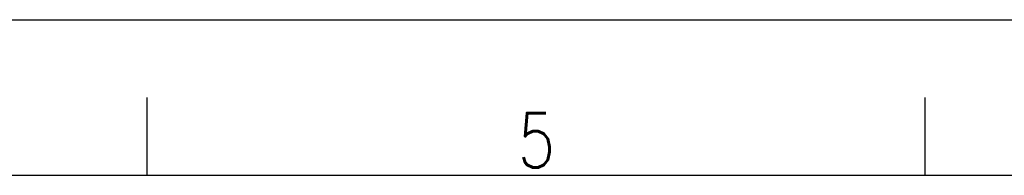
# Model space of a CAD drawing. Header units: millimetres. Extents: x 0 to 420, y 0 to 297.
# Tile 19 of 20: x 206 to 269, y 287 to 297. Entities that reach past the tile are written whole.
import ezdxf

# ---------------------------------------------------------------- set-up
doc = ezdxf.new("R2010")
doc.units = ezdxf.units.MM
doc.header["$LTSCALE"] = 23.1
doc.layers.get('0').update_dxf_attribs({"linetype": 'CONTINUOUS'})
doc.styles.get("Standard").update_dxf_attribs({"font": 'SIMPLEX.SHX', "width": 0.8})

msp = doc.modelspace()

# ---------------------------------------------------------------- linework, layer by layer
at = {"color": 7}
for p, q in [((0, 297), (420, 297)), ((214, 292), (214, 287)), ((264, 292), (264, 287)), ((25, 287), (410, 287))]:
    msp.add_line(p, q, dxfattribs=at)

# ---------------------------------------------------------------- texts
at = {"color": 8, "insert": (237.837158, 291), "char_height": 3.5, "width": 2.8, "attachment_point": 1, "line_spacing_factor": 0.9}
msp.add_mtext('5', dxfattribs=at)

doc.saveas('drawing.dxf')
